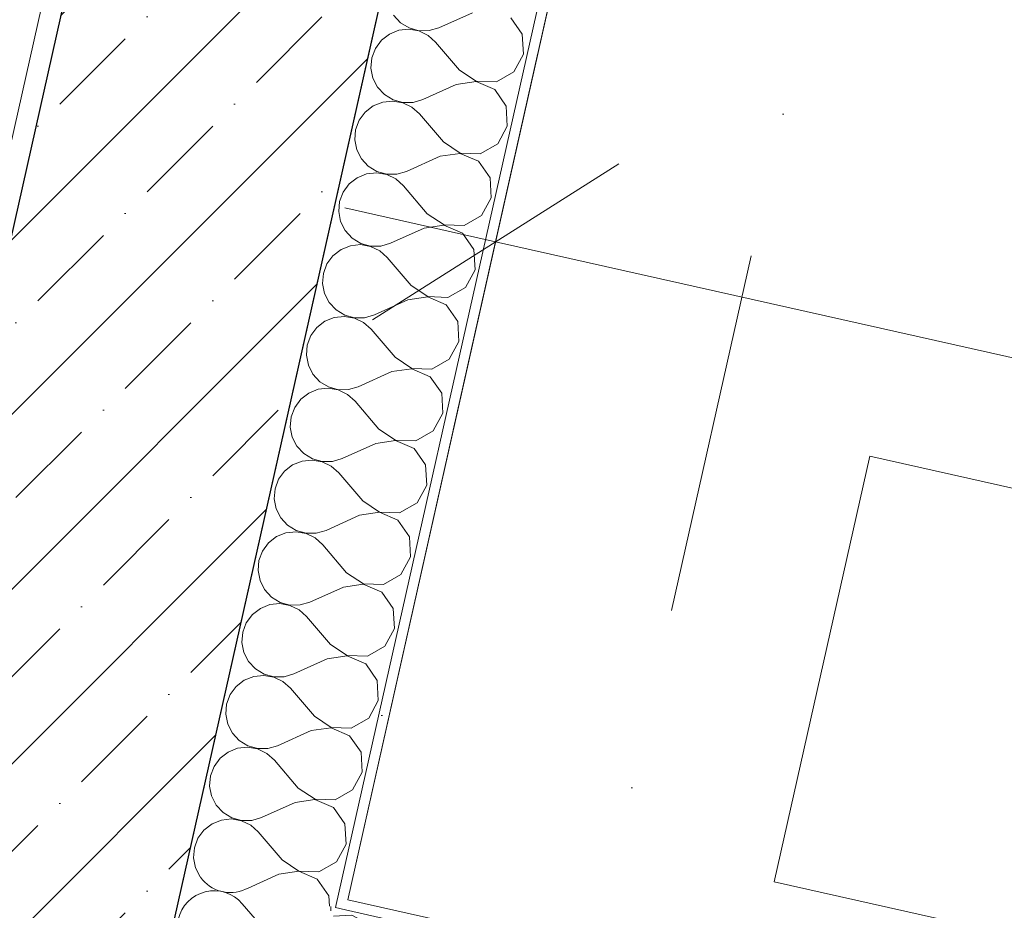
# Model space of a CAD drawing. Header units: millimetres. Extents: x -7218036 to -6920397, y 6117771 to 6333681.
# Tile 83 of 89: x -7171505 to -7170550, y 6133877 to 6134741. Entities that reach past the tile are written whole.
import ezdxf
from ezdxf.enums import TextEntityAlignment as Align

# ---------------------------------------------------------------- set-up
doc = ezdxf.new("R2010")
doc.units = ezdxf.units.MM
doc.header["$MEASUREMENT"] = 0
doc.linetypes.add('Штрихпунктирная', pattern=[670.277762, 352.777767, -176.388884, 0, -141.111112])
for name, color, linetype in [('S - МОП.АР', 7, 'Continuous'), ('АР-Стены_внутренние_пилоны.АР', 7, 'Continuous'), ('АР-Стены_Перегородки_100_.АР', 7, 'Continuous'), ('АР-Чертеж-Оси_Осевые размеры.АР', 7, 'Continuous'), ('АР-Чертеж-Размеры.АР', 7, 'Continuous')]:
    doc.layers.add(name, color=color, linetype=linetype)
for name, color, linetype, lineweight in [('АР-Отметки высот_новые.АР_Ном._пера__120', 7, 'Continuous', 0), ('АР-Стены_внутренние_пилоны.АР_Ном._пера__1', 7, 'Continuous', 30), ('АР-Стены_Перегородки_100_.АР_Ном._пера__1', 7, 'Continuous', 15), ('АР-Чертеж-Оси_Осевые размеры.АР_Ном._пера__120', 7, 'Continuous', 0), ('АР-Чертеж-Размеры.АР_Ном._пера__1', 7, 'Continuous', 0)]:
    doc.layers.add(name, color=color, linetype=linetype, lineweight=lineweight)
doc.styles.add('РЎР“Р•РќР•Р\xa0Р\x98Р\xa0_РЎРўР\x98Р›Р¬_1', font='GOST_Common.ttf')
doc.styles.add('РЎР“Р•РќР•Р\xa0Р\x98Р\xa0_РЎРўР\x98Р›Р¬_3', font='GOTHIC.TTF')
doc.dimstyles.new('СГЕНЕРИР_СТИЛЬ__6', dxfattribs={"dimtxt": 150, "dimasz": 190, "dimexe": 0.18, "dimexo": 2000, "dimgap": 0, "dimtad": 1, "dimdec": 0, "dimzin": 0, "dimdsep": 46, "dimtxsty": 'РЎР“Р•РќР•Р\xa0Р\x98Р\xa0_РЎРўР\x98Р›Р¬_1', "dimblk": 'ARROWHEAD_6', "dimblk1": 'ARROWHEAD_6', "dimblk2": 'ARROWHEAD_6', "dimcen": 0.09, "dimclrd": 7, "dimclre": 7, "dimclrt": 7, "dimazin": 0, "dimtfac": 1, "dimtdec": 4, "dimtmove": 0, "dimatfit": 3, "dimfxl": 1, "dimtolj": 1, "dimtzin": 0, "dimarcsym": 0})
pattern_1 = [(45, (-6566190.34, 6563027.8), (-111.369318, 111.369318), [0, -105, 0, -157.5]), (110, (-6565840.34, 6563027.8), (148.001588, 53.868173), [0, -77, 0, -133])]

# ---------------------------------------------------------------- blocks, each defined once
blk = doc.blocks.new('*X139', base_point=(-6566190.34, 6562677.79))
at = {"layer": 'АР-Стены_Перегородки_100_.АР_Ном._пера__1', "color": 7, "linetype": 'Continuous', "lineweight": 0}
for p, q in [((-7171283.63, 6133898.28), (-7171286.37, 6133897.04)), ((-7171266.32, 6133855.94), (-7171289.5, 6133883.11)), ((-7171269.45, 6133842), (-7171302.03, 6133827.35)), ((-7171304.34, 6133812.46), (-7171305.16, 6133813.41))]:
    blk.add_line(p, q, dxfattribs=at)
for centre, start, end in [((-7171301.02, 6133929.62), 215.87929, 294.21162), ((-7171316.67, 6133859.93), 40.47183, 167.34172), ((-7171239.15, 6133879.12), 355.42816, 1.85533), ((-7171316.67, 6133859.93), 167.34172, 294.21162), ((-7171239.15, 6133879.12), 220.47183, 249.25528), ((-7171254.81, 6133809.43), 86.79129, 114.21162), ((-7171332.32, 6133790.23), 40.47183, 167.34172), ((-7171332.32, 6133790.23), 167.34172, 206.22828)]:
    blk.add_arc(centre, 35.71, start, end, dxfattribs=at)
blk = doc.blocks.new('*X140', base_point=(-6566190.34, 6562677.79))
at = {"layer": 'АР-Стены_Перегородки_100_.АР_Ном._пера__1', "color": 7, "linetype": 'Continuous', "lineweight": 0}
for p, q in [((-7171142.47, 6134745.48), (-7171135.77, 6134738.26)), ((-7171065.97, 6134748), (-7171098.54, 6134733.35)), ((-7171135.77, 6134738.26), (-7171127.35, 6134733.14)), ((-7171017.57, 6134727.09), (-7171028.74, 6134743.1)), ((-7171146.57, 6134727.24), (-7171154.37, 6134721.21)), ((-7171137.43, 6134730.9), (-7171146.57, 6134727.24)), ((-7171127.63, 6134731.93), (-7171137.43, 6134730.9)), ((-7171117.92, 6134730.24), (-7171127.63, 6134731.93)), ((-7171127.35, 6134733.14), (-7171117.85, 6134730.52)), ((-7171109.04, 6134725.96), (-7171117.92, 6134730.24)), ((-7171117.85, 6134730.52), (-7171108, 6134730.59)), ((-7171101.67, 6134719.42), (-7171109.04, 6134725.96)), ((-7171108, 6134730.59), (-7171098.54, 6134733.35)), ((-7171016.48, 6134707.6), (-7171017.57, 6134727.09)), ((-7171154.37, 6134721.21), (-7171160.22, 6134713.29)), ((-7171078.49, 6134692.25), (-7171101.67, 6134719.42)), ((-7171160.22, 6134713.29), (-7171163.69, 6134704.06)), ((-7171025.8, 6134690.45), (-7171016.48, 6134707.6)), ((-7171163.69, 6134704.06), (-7171164.5, 6134694.24)), ((-7171164.5, 6134694.24), (-7171162.6, 6134684.57)), ((-7171078.49, 6134692.25), (-7171062.25, 6134681.43)), ((-7171042.74, 6134680.76), (-7171025.8, 6134690.45)), ((-7171162.6, 6134684.57), (-7171158.13, 6134675.79)), ((-7171081.62, 6134678.31), (-7171114.19, 6134663.66)), ((-7171062.31, 6134681.14), (-7171081.62, 6134678.31)), ((-7171044.39, 6134673.4), (-7171062.31, 6134681.14)), ((-7171062.25, 6134681.43), (-7171042.74, 6134680.76)), ((-7171158.13, 6134675.79), (-7171151.43, 6134668.57)), ((-7171151.43, 6134668.57), (-7171143.01, 6134663.45)), ((-7171033.22, 6134657.4), (-7171044.39, 6134673.4)), ((-7171153.08, 6134661.21), (-7171162.22, 6134657.54)), ((-7171143.28, 6134662.24), (-7171153.08, 6134661.21)), ((-7171133.57, 6134660.54), (-7171143.28, 6134662.24)), ((-7171143.01, 6134663.45), (-7171133.51, 6134660.83)), ((-7171124.69, 6134656.27), (-7171133.57, 6134660.54)), ((-7171133.51, 6134660.83), (-7171123.65, 6134660.9)), ((-7171123.65, 6134660.9), (-7171114.19, 6134663.66)), ((-7171170.02, 6134651.52), (-7171175.88, 6134643.59)), ((-7171162.22, 6134657.54), (-7171170.02, 6134651.52)), ((-7171117.33, 6134649.72), (-7171124.69, 6134656.27)), ((-7171094.14, 6134622.55), (-7171117.33, 6134649.72)), ((-7171032.13, 6134637.91), (-7171033.22, 6134657.4)), ((-7171175.88, 6134643.59), (-7171179.34, 6134634.37)), ((-7171179.34, 6134634.37), (-7171180.15, 6134624.55)), ((-7171041.45, 6134620.76), (-7171032.13, 6134637.91)), ((-7171180.15, 6134624.55), (-7171178.25, 6134614.88)), ((-7171094.14, 6134622.55), (-7171077.9, 6134611.73)), ((-7171058.39, 6134611.07), (-7171041.45, 6134620.76)), ((-7171178.25, 6134614.88), (-7171173.78, 6134606.1)), ((-7171077.96, 6134611.45), (-7171097.27, 6134608.62)), ((-7171060.04, 6134603.71), (-7171077.96, 6134611.45)), ((-7171077.9, 6134611.73), (-7171058.39, 6134611.07)), ((-7171173.78, 6134606.1), (-7171167.08, 6134598.87)), ((-7171097.27, 6134608.62), (-7171129.85, 6134593.97)), ((-7171048.87, 6134587.71), (-7171060.04, 6134603.71)), ((-7171158.93, 6134592.54), (-7171168.73, 6134591.52)), ((-7171167.08, 6134598.87), (-7171158.66, 6134593.76)), ((-7171149.22, 6134590.85), (-7171158.93, 6134592.54)), ((-7171158.66, 6134593.76), (-7171149.16, 6134591.13)), ((-7171139.31, 6134591.21), (-7171129.85, 6134593.97)), ((-7171177.88, 6134587.85), (-7171185.67, 6134581.83)), ((-7171168.73, 6134591.52), (-7171177.88, 6134587.85)), ((-7171140.35, 6134586.57), (-7171149.22, 6134590.85)), ((-7171149.16, 6134591.13), (-7171139.31, 6134591.21)), ((-7171132.98, 6134580.03), (-7171140.35, 6134586.57)), ((-7171047.78, 6134568.22), (-7171048.87, 6134587.71)), ((-7171191.53, 6134573.9), (-7171194.99, 6134564.68)), ((-7171185.67, 6134581.83), (-7171191.53, 6134573.9)), ((-7171109.8, 6134552.86), (-7171132.98, 6134580.03)), ((-7171194.99, 6134564.68), (-7171195.81, 6134554.86)), ((-7171057.1, 6134551.07), (-7171047.78, 6134568.22)), ((-7171195.81, 6134554.86), (-7171193.9, 6134545.19)), ((-7171193.9, 6134545.19), (-7171189.43, 6134536.41)), ((-7171109.8, 6134552.86), (-7171093.55, 6134542.04)), ((-7171074.04, 6134541.38), (-7171057.1, 6134551.07)), ((-7171189.43, 6134536.41), (-7171182.73, 6134529.18)), ((-7171112.93, 6134538.92), (-7171145.5, 6134524.28)), ((-7171093.62, 6134541.76), (-7171112.93, 6134538.92)), ((-7171075.7, 6134534.02), (-7171093.62, 6134541.76)), ((-7171093.55, 6134542.04), (-7171074.04, 6134541.38)), ((-7171182.73, 6134529.18), (-7171174.31, 6134524.06)), ((-7171064.52, 6134518.01), (-7171075.7, 6134534.02)), ((-7171193.53, 6134518.16), (-7171201.33, 6134512.13)), ((-7171184.38, 6134521.82), (-7171193.53, 6134518.16)), ((-7171174.58, 6134522.85), (-7171184.38, 6134521.82)), ((-7171164.88, 6134521.16), (-7171174.58, 6134522.85)), ((-7171174.31, 6134524.06), (-7171164.81, 6134521.44)), ((-7171156, 6134516.88), (-7171164.88, 6134521.16)), ((-7171164.81, 6134521.44), (-7171154.96, 6134521.51)), ((-7171148.63, 6134510.34), (-7171156, 6134516.88)), ((-7171154.96, 6134521.51), (-7171145.5, 6134524.28)), ((-7171063.43, 6134498.52), (-7171064.52, 6134518.01)), ((-7171201.33, 6134512.13), (-7171207.18, 6134504.21)), ((-7171125.45, 6134483.17), (-7171148.63, 6134510.34)), ((-7171207.18, 6134504.21), (-7171210.65, 6134494.98)), ((-7171072.75, 6134481.37), (-7171063.43, 6134498.52)), ((-7171210.65, 6134494.98), (-7171211.46, 6134485.16)), ((-7171211.46, 6134485.16), (-7171209.56, 6134475.5)), ((-7171125.45, 6134483.17), (-7171109.2, 6134472.35)), ((-7171089.7, 6134471.68), (-7171072.75, 6134481.37)), ((-7171209.56, 6134475.5), (-7171205.08, 6134466.71)), ((-7171128.58, 6134469.23), (-7171161.15, 6134454.58)), ((-7171109.27, 6134472.07), (-7171128.58, 6134469.23)), ((-7171091.35, 6134464.33), (-7171109.27, 6134472.07)), ((-7171109.2, 6134472.35), (-7171089.7, 6134471.68)), ((-7171205.08, 6134466.71), (-7171198.38, 6134459.49)), ((-7171198.38, 6134459.49), (-7171189.96, 6134454.37)), ((-7171080.18, 6134448.32), (-7171091.35, 6134464.33)), ((-7171200.04, 6134452.13), (-7171209.18, 6134448.47)), ((-7171190.24, 6134453.16), (-7171200.04, 6134452.13)), ((-7171180.53, 6134451.47), (-7171190.24, 6134453.16)), ((-7171189.96, 6134454.37), (-7171180.46, 6134451.75)), ((-7171171.65, 6134447.19), (-7171180.53, 6134451.47)), ((-7171180.46, 6134451.75), (-7171170.61, 6134451.82)), ((-7171170.61, 6134451.82), (-7171161.15, 6134454.58)), ((-7171216.98, 6134442.44), (-7171222.83, 6134434.52)), ((-7171209.18, 6134448.47), (-7171216.98, 6134442.44)), ((-7171164.28, 6134440.65), (-7171171.65, 6134447.19)), ((-7171141.1, 6134413.48), (-7171164.28, 6134440.65)), ((-7171079.09, 6134428.83), (-7171080.18, 6134448.32)), ((-7171222.83, 6134434.52), (-7171226.3, 6134425.29)), ((-7171226.3, 6134425.29), (-7171227.11, 6134415.47)), ((-7171088.41, 6134411.68), (-7171079.09, 6134428.83)), ((-7171227.11, 6134415.47), (-7171225.21, 6134405.8)), ((-7171141.1, 6134413.48), (-7171124.86, 6134402.66)), ((-7171105.35, 6134401.99), (-7171088.41, 6134411.68)), ((-7171225.21, 6134405.8), (-7171220.74, 6134397.02)), ((-7171124.92, 6134402.37), (-7171144.23, 6134399.54)), ((-7171107, 6134394.63), (-7171124.92, 6134402.37)), ((-7171124.86, 6134402.66), (-7171105.35, 6134401.99)), ((-7171220.74, 6134397.02), (-7171214.04, 6134389.8)), ((-7171144.23, 6134399.54), (-7171176.81, 6134384.89)), ((-7171095.83, 6134378.63), (-7171107, 6134394.63)), ((-7171215.69, 6134382.44), (-7171224.83, 6134378.77)), ((-7171205.89, 6134383.47), (-7171215.69, 6134382.44)), ((-7171214.04, 6134389.8), (-7171205.62, 6134384.68)), ((-7171196.18, 6134381.78), (-7171205.89, 6134383.47)), ((-7171205.62, 6134384.68), (-7171196.12, 6134382.06)), ((-7171196.12, 6134382.06), (-7171186.26, 6134382.13)), ((-7171186.26, 6134382.13), (-7171176.81, 6134384.89)), ((-7171232.63, 6134372.75), (-7171238.49, 6134364.82)), ((-7171224.83, 6134378.77), (-7171232.63, 6134372.75)), ((-7171187.3, 6134377.5), (-7171196.18, 6134381.78)), ((-7171179.94, 6134370.95), (-7171187.3, 6134377.5)), ((-7171094.74, 6134359.14), (-7171095.83, 6134378.63)), ((-7171238.49, 6134364.82), (-7171241.95, 6134355.6)), ((-7171156.75, 6134343.78), (-7171179.94, 6134370.95)), ((-7171241.95, 6134355.6), (-7171242.76, 6134345.78)), ((-7171104.06, 6134341.99), (-7171094.74, 6134359.14)), ((-7171242.76, 6134345.78), (-7171240.86, 6134336.11)), ((-7171156.75, 6134343.78), (-7171140.51, 6134332.96)), ((-7171240.86, 6134336.11), (-7171236.39, 6134327.33)), ((-7171121, 6134332.3), (-7171104.06, 6134341.99)), ((-7171236.39, 6134327.33), (-7171229.69, 6134320.11)), ((-7171159.88, 6134329.85), (-7171192.46, 6134315.2)), ((-7171140.57, 6134332.68), (-7171159.88, 6134329.85)), ((-7171122.65, 6134324.94), (-7171140.57, 6134332.68)), ((-7171140.51, 6134332.96), (-7171121, 6134332.3)), ((-7171111.48, 6134308.94), (-7171122.65, 6134324.94)), ((-7171229.69, 6134320.11), (-7171221.27, 6134314.99)), ((-7171221.27, 6134314.99), (-7171211.77, 6134312.36)), ((-7171201.92, 6134312.44), (-7171192.46, 6134315.2)), ((-7171240.49, 6134309.08), (-7171248.28, 6134303.06)), ((-7171231.34, 6134312.75), (-7171240.49, 6134309.08)), ((-7171221.54, 6134313.77), (-7171231.34, 6134312.75)), ((-7171211.83, 6134312.08), (-7171221.54, 6134313.77)), ((-7171202.96, 6134307.8), (-7171211.83, 6134312.08)), ((-7171211.77, 6134312.36), (-7171201.92, 6134312.44)), ((-7171195.59, 6134301.26), (-7171202.96, 6134307.8)), ((-7171110.39, 6134289.45), (-7171111.48, 6134308.94)), ((-7171248.28, 6134303.06), (-7171254.14, 6134295.13)), ((-7171172.41, 6134274.09), (-7171195.59, 6134301.26)), ((-7171254.14, 6134295.13), (-7171257.6, 6134285.91)), ((-7171119.71, 6134272.3), (-7171110.39, 6134289.45)), ((-7171257.6, 6134285.91), (-7171258.42, 6134276.09)), ((-7171258.42, 6134276.09), (-7171256.51, 6134266.42)), ((-7171172.41, 6134274.09), (-7171156.16, 6134263.27)), ((-7171136.65, 6134262.61), (-7171119.71, 6134272.3)), ((-7171256.51, 6134266.42), (-7171252.04, 6134257.64)), ((-7171252.04, 6134257.64), (-7171245.34, 6134250.41)), ((-7171175.54, 6134260.15), (-7171208.11, 6134245.51)), ((-7171156.23, 6134262.99), (-7171175.54, 6134260.15)), ((-7171138.31, 6134255.25), (-7171156.23, 6134262.99)), ((-7171156.16, 6134263.27), (-7171136.65, 6134262.61)), ((-7171245.34, 6134250.41), (-7171236.92, 6134245.29)), ((-7171127.13, 6134239.24), (-7171138.31, 6134255.25)), ((-7171256.14, 6134239.39), (-7171263.94, 6134233.36)), ((-7171246.99, 6134243.05), (-7171256.14, 6134239.39)), ((-7171237.19, 6134244.08), (-7171246.99, 6134243.05)), ((-7171227.49, 6134242.39), (-7171237.19, 6134244.08)), ((-7171236.92, 6134245.29), (-7171227.42, 6134242.67)), ((-7171218.61, 6134238.11), (-7171227.49, 6134242.39)), ((-7171227.42, 6134242.67), (-7171217.57, 6134242.74)), ((-7171217.57, 6134242.74), (-7171208.11, 6134245.51)), ((-7171126.04, 6134219.75), (-7171127.13, 6134239.24)), ((-7171263.94, 6134233.36), (-7171269.79, 6134225.44)), ((-7171211.24, 6134231.57), (-7171218.61, 6134238.11)), ((-7171188.06, 6134204.4), (-7171211.24, 6134231.57)), ((-7171269.79, 6134225.44), (-7171273.26, 6134216.21)), ((-7171135.36, 6134202.6), (-7171126.04, 6134219.75)), ((-7171273.26, 6134216.21), (-7171274.07, 6134206.39)), ((-7171274.07, 6134206.39), (-7171272.17, 6134196.73)), ((-7171188.06, 6134204.4), (-7171171.81, 6134193.58)), ((-7171152.31, 6134192.91), (-7171135.36, 6134202.6)), ((-7171272.17, 6134196.73), (-7171267.69, 6134187.94)), ((-7171171.88, 6134193.3), (-7171191.19, 6134190.46)), ((-7171153.96, 6134185.56), (-7171171.88, 6134193.3)), ((-7171171.81, 6134193.58), (-7171152.31, 6134192.91)), ((-7171267.69, 6134187.94), (-7171260.99, 6134180.72)), ((-7171191.19, 6134190.46), (-7171223.76, 6134175.81)), ((-7171142.79, 6134169.55), (-7171153.96, 6134185.56)), ((-7171262.65, 6134173.36), (-7171271.79, 6134169.7)), ((-7171252.85, 6134174.39), (-7171262.65, 6134173.36)), ((-7171260.99, 6134180.72), (-7171252.57, 6134175.6)), ((-7171243.14, 6134172.7), (-7171252.85, 6134174.39)), ((-7171252.57, 6134175.6), (-7171243.07, 6134172.98)), ((-7171234.26, 6134168.42), (-7171243.14, 6134172.7)), ((-7171243.07, 6134172.98), (-7171233.22, 6134173.05)), ((-7171233.22, 6134173.05), (-7171223.76, 6134175.81)), ((-7171279.59, 6134163.67), (-7171285.44, 6134155.75)), ((-7171271.79, 6134169.7), (-7171279.59, 6134163.67)), ((-7171226.89, 6134161.88), (-7171234.26, 6134168.42)), ((-7171141.7, 6134150.06), (-7171142.79, 6134169.55)), ((-7171285.44, 6134155.75), (-7171288.91, 6134146.52)), ((-7171203.71, 6134134.71), (-7171226.89, 6134161.88)), ((-7171288.91, 6134146.52), (-7171289.72, 6134136.7)), ((-7171151.02, 6134132.91), (-7171141.7, 6134150.06)), ((-7171289.72, 6134136.7), (-7171287.82, 6134127.03)), ((-7171203.71, 6134134.71), (-7171187.47, 6134123.89)), ((-7171287.82, 6134127.03), (-7171283.35, 6134118.25)), ((-7171187.47, 6134123.89), (-7171167.96, 6134123.22)), ((-7171167.96, 6134123.22), (-7171151.02, 6134132.91)), ((-7171283.35, 6134118.25), (-7171276.65, 6134111.03)), ((-7171206.84, 6134120.77), (-7171239.42, 6134106.12)), ((-7171187.53, 6134123.6), (-7171206.84, 6134120.77)), ((-7171169.61, 6134115.86), (-7171187.53, 6134123.6)), ((-7171158.44, 6134099.86), (-7171169.61, 6134115.86)), ((-7171268.5, 6134104.7), (-7171278.3, 6134103.67)), ((-7171276.65, 6134111.03), (-7171268.23, 6134105.91)), ((-7171258.79, 6134103.01), (-7171268.5, 6134104.7)), ((-7171268.23, 6134105.91), (-7171258.73, 6134103.29)), ((-7171248.87, 6134103.36), (-7171239.42, 6134106.12)), ((-7171287.45, 6134100), (-7171295.24, 6134093.98)), ((-7171278.3, 6134103.67), (-7171287.45, 6134100)), ((-7171249.91, 6134098.73), (-7171258.79, 6134103.01)), ((-7171258.73, 6134103.29), (-7171248.87, 6134103.36)), ((-7171242.55, 6134092.18), (-7171249.91, 6134098.73)), ((-7171157.35, 6134080.37), (-7171158.44, 6134099.86)), ((-7171301.1, 6134086.05), (-7171304.56, 6134076.83)), ((-7171295.24, 6134093.98), (-7171301.1, 6134086.05)), ((-7171219.36, 6134065.02), (-7171242.55, 6134092.18)), ((-7171304.56, 6134076.83), (-7171305.37, 6134067.01)), ((-7171166.67, 6134063.22), (-7171157.35, 6134080.37)), ((-7171305.37, 6134067.01), (-7171303.47, 6134057.34)), ((-7171303.47, 6134057.34), (-7171299, 6134048.56)), ((-7171219.36, 6134065.02), (-7171203.12, 6134054.19)), ((-7171183.61, 6134053.53), (-7171166.67, 6134063.22)), ((-7171299, 6134048.56), (-7171292.3, 6134041.34)), ((-7171222.5, 6134051.08), (-7171255.07, 6134036.43)), ((-7171203.18, 6134053.91), (-7171222.5, 6134051.08)), ((-7171185.26, 6134046.17), (-7171203.18, 6134053.91)), ((-7171203.12, 6134054.19), (-7171183.61, 6134053.53)), ((-7171292.3, 6134041.34), (-7171283.88, 6134036.22)), ((-7171174.09, 6134030.17), (-7171185.26, 6134046.17)), ((-7171303.1, 6134030.31), (-7171310.89, 6134024.29)), ((-7171293.95, 6134033.98), (-7171303.1, 6134030.31)), ((-7171284.15, 6134035), (-7171293.95, 6134033.98)), ((-7171274.44, 6134033.31), (-7171284.15, 6134035)), ((-7171283.88, 6134036.22), (-7171274.38, 6134033.59)), ((-7171265.57, 6134029.03), (-7171274.44, 6134033.31)), ((-7171274.38, 6134033.59), (-7171264.53, 6134033.67)), ((-7171258.2, 6134022.49), (-7171265.57, 6134029.03)), ((-7171264.53, 6134033.67), (-7171255.07, 6134036.43)), ((-7171173, 6134010.68), (-7171174.09, 6134030.17)), ((-7171310.89, 6134024.29), (-7171316.75, 6134016.36)), ((-7171235.02, 6133995.32), (-7171258.2, 6134022.49)), ((-7171316.75, 6134016.36), (-7171320.21, 6134007.14)), ((-7171182.32, 6133993.53), (-7171173, 6134010.68)), ((-7171320.21, 6134007.14), (-7171321.03, 6133997.32)), ((-7171321.03, 6133997.32), (-7171319.12, 6133987.65)), ((-7171235.02, 6133995.32), (-7171218.77, 6133984.5)), ((-7171199.26, 6133983.84), (-7171182.32, 6133993.53)), ((-7171319.12, 6133987.65), (-7171314.65, 6133978.87)), ((-7171238.15, 6133981.38), (-7171270.72, 6133966.74)), ((-7171218.84, 6133984.22), (-7171238.15, 6133981.38)), ((-7171200.92, 6133976.48), (-7171218.84, 6133984.22)), ((-7171218.77, 6133984.5), (-7171199.26, 6133983.84)), ((-7171314.65, 6133978.87), (-7171307.95, 6133971.64)), ((-7171307.95, 6133971.64), (-7171299.53, 6133966.52)), ((-7171189.74, 6133960.47), (-7171200.92, 6133976.48)), ((-7171309.6, 6133964.29), (-7171318.75, 6133960.62)), ((-7171299.8, 6133965.31), (-7171309.6, 6133964.29)), ((-7171290.1, 6133963.62), (-7171299.8, 6133965.31)), ((-7171299.53, 6133966.52), (-7171290.03, 6133963.9)), ((-7171281.22, 6133959.34), (-7171290.1, 6133963.62)), ((-7171290.03, 6133963.9), (-7171280.18, 6133963.97)), ((-7171280.18, 6133963.97), (-7171270.72, 6133966.74)), ((-7171326.55, 6133954.59), (-7171332.4, 6133946.67)), ((-7171318.75, 6133960.62), (-7171326.55, 6133954.59)), ((-7171273.85, 6133952.8), (-7171281.22, 6133959.34)), ((-7171250.67, 6133925.63), (-7171273.85, 6133952.8)), ((-7171188.65, 6133940.99), (-7171189.74, 6133960.47)), ((-7171332.4, 6133946.67), (-7171335.87, 6133937.44)), ((-7171335.87, 6133937.44), (-7171336.68, 6133927.62)), ((-7171197.97, 6133923.83), (-7171188.65, 6133940.99)), ((-7171336.68, 6133927.62), (-7171334.78, 6133917.96)), ((-7171250.67, 6133925.63), (-7171234.43, 6133914.81)), ((-7171214.92, 6133914.14), (-7171197.97, 6133923.83)), ((-7171334.78, 6133917.96), (-7171330.3, 6133909.17)), ((-7171234.49, 6133914.53), (-7171253.8, 6133911.69)), ((-7171216.57, 6133906.79), (-7171234.49, 6133914.53)), ((-7171234.43, 6133914.81), (-7171214.92, 6133914.14)), ((-7171330.3, 6133909.17), (-7171329.82, 6133908.66)), ((-7171253.8, 6133911.69), (-7171283.63, 6133898.28)), ((-7171205.4, 6133890.78), (-7171216.57, 6133906.79)), ((-7171204.83, 6133880.58), (-7171205.4, 6133890.78))]:
    blk.add_line(p, q, dxfattribs=at)
blk = doc.blocks.new('Стена_47_5', base_point=(-7171282.5, 6133826.28))
at = {"layer": 'АР-Стены_Перегородки_100_.АР', "linetype": 'Continuous', "lineweight": 0, "true_color": 0x000000}
h = blk.add_hatch(dxfattribs=at)
h.set_pattern_fill('ШТУКАТУРКА__ГИПС_01_0005', color=18, style=0, pattern_type=2)
h.set_pattern_definition(pattern_1)
h.paths.add_polyline_path([(-7170686.05, 6136162.52), (-7171196.67, 6133889), (-7171186.91, 6133886.81), (-7170676.29, 6136160.33)])
h = blk.add_hatch(dxfattribs=at)
h.set_pattern_fill('ШТУКАТУРКА__ГИПС_01_0005', color=18, style=0, pattern_type=2)
h.set_pattern_definition(pattern_1)
h.paths.add_polyline_path([(-7171198.86, 6133879.24), (-7171186.91, 6133886.81), (-7171196.67, 6133889)])
h = blk.add_hatch(dxfattribs=at)
h.set_pattern_fill('ШТУКАТУРКА__ГИПС_01_0005', color=18, style=0, pattern_type=2)
h.set_pattern_definition(pattern_1)
h.paths.add_polyline_path([(-7171186.91, 6133886.81), (-7171198.86, 6133879.24), (-7171189.1, 6133877.05)])
at = {"layer": 'АР-Стены_Перегородки_100_.АР_Ном._пера__1', "color": 7, "linetype": 'Continuous', "lineweight": 0}
for q in [(-7170683.86, 6136172.28), (-7171189.1, 6133877.05)]:
    blk.add_line((-7171198.86, 6133879.24), q, dxfattribs=at)
at = {"layer": 'АР-Стены_Перегородки_100_.АР_Ном._пера__1', "color": 7, "linetype": 'Continuous', "lineweight": 0, "flags": 128}
for points in [[(-7170797.34, 6136351.5), (-7171378.09, 6133765.76)], [(-7171186.91, 6133886.81), (-7170676.29, 6136160.33)]]:
    blk.add_lwpolyline(points, dxfattribs=at)
at = {"layer": 'АР-Стены_Перегородки_100_.АР', "color": 7, "lineweight": 0}
for name in ['*X140', '*X139']:
    blk.add_blockref(name, (-6566190.34, 6562677.79), dxfattribs=at)
blk = doc.blocks.new('Стена_96_5', base_point=(-7171283.64, 6134870.77))
at = {"layer": 'АР-Стены_внутренние_пилоны.АР', "linetype": 'Continuous', "lineweight": 0, "true_color": 0x000000}
h = blk.add_hatch(dxfattribs=at)
h.set_pattern_fill('ШТУКАТУРКА__ГИПС_01_0005', color=18, style=0, pattern_type=2)
h.set_pattern_definition(pattern_1)
h.paths.add_polyline_path([(-7171449.51, 6134908.03), (-7171690.31, 6133835.88), (-7171670.79, 6133831.5), (-7171430, 6134903.65)])
h = blk.add_hatch(dxfattribs=at)
h.set_pattern_fill('ЖЕЛЕЗОБЕТОН__PROJECT__0005', color=18, style=0, pattern_type=2)
h.set_pattern_definition([(45, (-6566190.34, 6562677.8), (-84.852814, 84.852814), []), (45, (-6566232.77, 6562720.22), (-84.852814, 84.852814), [90, -30, 0, -30])])
h.paths.add_polyline_path([(-7171430, 6134903.65), (-7171670.79, 6133831.5), (-7171378.09, 6133765.76), (-7171137.29, 6134837.9)])
at = {"layer": 'АР-Стены_внутренние_пилоны.АР_Ном._пера__1', "color": 7, "linetype": 'Continuous', "lineweight": 30}
blk.add_line((-7171430, 6134903.65), (-7171670.79, 6133831.5), dxfattribs=at)
at = {"layer": 'АР-Стены_внутренние_пилоны.АР_Ном._пера__1', "color": 7, "linetype": 'Continuous', "lineweight": 0, "flags": 128}
for points in [[(-7171449.51, 6134908.03), (-7171690.31, 6133835.88)], [(-7171449.51, 6134908.03), (-7171430, 6134903.65)], [(-7171690.31, 6133835.88), (-7171670.79, 6133831.5)]]:
    blk.add_lwpolyline(points, dxfattribs=at)
at = {"layer": 'АР-Стены_внутренние_пилоны.АР_Ном._пера__1', "color": 7, "linetype": 'Continuous', "lineweight": 30, "flags": 128}
for points in [[(-7171430, 6134903.65), (-7171137.29, 6134837.9)], [(-7171378.09, 6133765.76), (-7171137.29, 6134837.9)]]:
    blk.add_lwpolyline(points, dxfattribs=at)
blk = doc.blocks.new('*X323', base_point=(-6566190.34, 6562677.79))
at = {"layer": 'АР-Стены_Перегородки_100_.АР_Ном._пера__1', "color": 7, "linetype": 'Continuous', "lineweight": 0}
for p, q in [((-7171183.16, 6133872.06), (-7171200.7, 6133871.08)), ((-7171166.01, 6133862.74), (-7171183.16, 6133872.06)), ((-7171156.32, 6133845.79), (-7171166.01, 6133862.74)), ((-7171113.47, 6133856.4), (-7171132.96, 6133855.31)), ((-7171096.32, 6133847.09), (-7171113.47, 6133856.4)), ((-7171132.96, 6133855.31), (-7171148.96, 6133844.14)), ((-7171086.63, 6133830.14), (-7171096.32, 6133847.09)), ((-7171156.99, 6133826.29), (-7171156.32, 6133845.79)), ((-7171148.96, 6133844.14), (-7171156.71, 6133826.22)), ((-7171063.27, 6133839.66), (-7171079.27, 6133828.49)), ((-7171043.78, 6133840.75), (-7171063.27, 6133839.66)), ((-7171026.63, 6133831.43), (-7171043.78, 6133840.75)), ((-7171087.29, 6133810.63), (-7171086.63, 6133830.14)), ((-7171079.27, 6133828.49), (-7171087.01, 6133810.57)), ((-7171016.94, 6133814.49), (-7171026.63, 6133831.43)), ((-7171167.81, 6133810.04), (-7171156.99, 6133826.29)), ((-7171156.71, 6133826.22), (-7171153.87, 6133806.91)), ((-7170993.57, 6133824.01), (-7171009.58, 6133812.84)), ((-7170974.09, 6133825.1), (-7170993.57, 6133824.01)), ((-7170956.94, 6133815.78), (-7170974.09, 6133825.1)), ((-7171167.81, 6133810.04), (-7171194.98, 6133786.86)), ((-7171098.12, 6133794.39), (-7171087.29, 6133810.63)), ((-7171087.01, 6133810.57), (-7171084.18, 6133791.26)), ((-7171017.6, 6133794.98), (-7171016.94, 6133814.49)), ((-7171009.58, 6133812.84), (-7171017.32, 6133794.92)), ((-7170947.24, 6133798.84), (-7170956.94, 6133815.78)), ((-7170904.39, 6133809.45), (-7170923.88, 6133808.36)), ((-7170887.24, 6133800.13), (-7170904.39, 6133809.45)), ((-7171215.58, 6133804.81), (-7171208.92, 6133789.99)), ((-7171153.87, 6133806.91), (-7171139.22, 6133774.34)), ((-7170923.88, 6133808.36), (-7170939.89, 6133797.18)), ((-7170877.55, 6133783.18), (-7170887.24, 6133800.13)), ((-7171206.15, 6133780.53), (-7171208.92, 6133789.99)), ((-7171098.12, 6133794.39), (-7171125.28, 6133771.21)), ((-7171084.18, 6133791.26), (-7171069.53, 6133758.69)), ((-7171028.42, 6133778.74), (-7171017.6, 6133794.98)), ((-7171017.32, 6133794.92), (-7171014.49, 6133775.61)), ((-7170947.91, 6133779.33), (-7170947.24, 6133798.84)), ((-7170939.89, 6133797.18), (-7170947.63, 6133779.27)), ((-7170854.19, 6133792.7), (-7170870.19, 6133781.53)), ((-7170834.7, 6133793.79), (-7170854.19, 6133792.7)), ((-7170817.55, 6133784.48), (-7170834.7, 6133793.79)), ((-7171206.08, 6133770.68), (-7171206.15, 6133780.53)), ((-7171194.98, 6133786.86), (-7171201.52, 6133779.49)), ((-7170878.22, 6133763.68), (-7170877.55, 6133783.18)), ((-7170870.19, 6133781.53), (-7170877.94, 6133763.61)), ((-7170807.86, 6133767.53), (-7170817.55, 6133784.48)), ((-7171208.7, 6133761.18), (-7171206.08, 6133770.68)), ((-7171205.8, 6133770.62), (-7171207.49, 6133760.91)), ((-7171201.52, 6133779.49), (-7171205.8, 6133770.62)), ((-7171136.46, 6133764.88), (-7171139.22, 6133774.34)), ((-7171125.28, 6133771.21), (-7171131.83, 6133763.84)), ((-7171028.42, 6133778.74), (-7171055.59, 6133755.56)), ((-7171014.49, 6133775.61), (-7170999.84, 6133743.03)), ((-7170958.73, 6133763.08), (-7170947.91, 6133779.33)), ((-7170947.63, 6133779.27), (-7170944.79, 6133759.95)), ((-7170784.5, 6133777.05), (-7170800.5, 6133765.88)), ((-7170765.01, 6133778.14), (-7170784.5, 6133777.05)), ((-7170747.86, 6133768.82), (-7170765.01, 6133778.14)), ((-7171213.82, 6133752.76), (-7171208.7, 6133761.18)), ((-7171207.49, 6133760.91), (-7171206.46, 6133751.11)), ((-7171136.39, 6133755.03), (-7171136.46, 6133764.88)), ((-7171131.83, 6133763.84), (-7171136.11, 6133754.96)), ((-7170958.73, 6133763.08), (-7170985.9, 6133739.9)), ((-7170889.04, 6133747.43), (-7170878.22, 6133763.68)), ((-7170877.94, 6133763.61), (-7170875.1, 6133744.3)), ((-7170808.52, 6133748.02), (-7170807.86, 6133767.53)), ((-7170800.5, 6133765.88), (-7170808.24, 6133747.96)), ((-7170738.17, 6133751.88), (-7170747.86, 6133768.82)), ((-7170714.8, 6133761.4), (-7170730.81, 6133750.23)), ((-7170695.32, 6133762.49), (-7170714.8, 6133761.4)), ((-7170678.17, 6133753.17), (-7170695.32, 6133762.49)), ((-7171221.05, 6133746.06), (-7171213.82, 6133752.76)), ((-7171206.46, 6133751.11), (-7171202.8, 6133741.96)), ((-7171139.01, 6133745.53), (-7171136.39, 6133755.03)), ((-7171136.11, 6133754.96), (-7171137.8, 6133745.26)), ((-7171066.77, 6133749.23), (-7171069.53, 6133758.69)), ((-7171055.59, 6133755.56), (-7171062.13, 6133748.19)), ((-7170944.79, 6133759.95), (-7170930.15, 6133727.38)), ((-7170738.83, 6133732.37), (-7170738.17, 6133751.88)), ((-7170668.48, 6133736.23), (-7170678.17, 6133753.17)), ((-7171229.77, 6133741.62), (-7171221.05, 6133746.06)), ((-7171202.8, 6133741.96), (-7171196.77, 6133734.16)), ((-7171144.13, 6133737.11), (-7171139.01, 6133745.53)), ((-7171137.8, 6133745.26), (-7171136.77, 6133735.46)), ((-7171066.7, 6133739.37), (-7171066.77, 6133749.23)), ((-7171062.13, 6133748.19), (-7171066.41, 6133739.31)), ((-7170997.08, 6133733.57), (-7170999.84, 6133743.03)), ((-7170889.04, 6133747.43), (-7170916.21, 6133724.25)), ((-7170875.1, 6133744.3), (-7170860.45, 6133711.73)), ((-7170819.35, 6133731.78), (-7170808.52, 6133748.02)), ((-7170808.24, 6133747.96), (-7170805.41, 6133728.65)), ((-7170730.81, 6133750.23), (-7170738.55, 6133732.31)), ((-7170645.11, 6133745.75), (-7170661.12, 6133734.57)), ((-7170625.62, 6133746.84), (-7170645.11, 6133745.75)), ((-7170608.47, 6133737.52), (-7170625.62, 6133746.84)), ((-7171196.77, 6133734.16), (-7171188.85, 6133728.31)), ((-7171151.35, 6133730.41), (-7171144.13, 6133737.11)), ((-7171136.77, 6133735.46), (-7171133.11, 6133726.31)), ((-7171069.32, 6133729.88), (-7171066.7, 6133739.37)), ((-7171066.41, 6133739.31), (-7171068.1, 6133729.6)), ((-7170997, 6133723.72), (-7170997.08, 6133733.57)), ((-7170992.44, 6133732.53), (-7170996.72, 6133723.66)), ((-7170985.9, 6133739.9), (-7170992.44, 6133732.53)), ((-7170749.65, 6133716.13), (-7170738.83, 6133732.37)), ((-7170738.55, 6133732.31), (-7170735.72, 6133713)), ((-7170669.14, 6133716.72), (-7170668.48, 6133736.23)), ((-7170661.12, 6133734.57), (-7170668.86, 6133716.66)), ((-7170598.78, 6133720.57), (-7170608.47, 6133737.52)), ((-7171188.85, 6133728.31), (-7171179.62, 6133724.85)), ((-7171179.62, 6133724.85), (-7171169.8, 6133724.03)), ((-7171169.8, 6133724.03), (-7171160.13, 6133725.94)), ((-7171160.13, 6133725.94), (-7171151.35, 6133730.41)), ((-7171133.11, 6133726.31), (-7171127.08, 6133718.51)), ((-7171074.44, 6133721.46), (-7171069.32, 6133729.88)), ((-7171068.1, 6133729.6), (-7171067.08, 6133719.8)), ((-7170999.63, 6133714.22), (-7170997, 6133723.72)), ((-7170996.72, 6133723.66), (-7170998.41, 6133713.95)), ((-7170927.38, 6133717.92), (-7170930.15, 6133727.38)), ((-7170916.21, 6133724.25), (-7170922.75, 6133716.88)), ((-7170819.35, 6133731.78), (-7170846.51, 6133708.6)), ((-7170805.41, 6133728.65), (-7170790.76, 6133696.08)), ((-7170575.42, 6133730.09), (-7170591.42, 6133718.92)), ((-7170560.73, 6133730.92), (-7170575.42, 6133730.09)), ((-7171127.08, 6133718.51), (-7171119.15, 6133712.66)), ((-7171090.44, 6133710.28), (-7171081.66, 6133714.75)), ((-7171081.66, 6133714.75), (-7171074.44, 6133721.46)), ((-7171067.08, 6133719.8), (-7171063.41, 6133710.66)), ((-7171004.74, 6133705.8), (-7170999.63, 6133714.22)), ((-7170998.41, 6133713.95), (-7170997.39, 6133704.15)), ((-7170927.31, 6133708.07), (-7170927.38, 6133717.92)), ((-7170922.75, 6133716.88), (-7170927.03, 6133708.01)), ((-7170749.65, 6133716.13), (-7170776.82, 6133692.95)), ((-7170735.72, 6133713), (-7170721.07, 6133680.42)), ((-7170679.96, 6133700.47), (-7170669.14, 6133716.72)), ((-7170668.86, 6133716.66), (-7170666.02, 6133697.34)), ((-7170599.45, 6133701.07), (-7170598.78, 6133720.57)), ((-7170591.42, 6133718.92), (-7170599.17, 6133701)), ((-7171119.15, 6133712.66), (-7171109.93, 6133709.19)), ((-7171109.93, 6133709.19), (-7171100.11, 6133708.38)), ((-7171100.11, 6133708.38), (-7171090.44, 6133710.28)), ((-7171063.41, 6133710.66), (-7171057.39, 6133702.86)), ((-7171011.97, 6133699.1), (-7171004.74, 6133705.8)), ((-7170997.39, 6133704.15), (-7170993.72, 6133695)), ((-7170929.93, 6133698.57), (-7170927.31, 6133708.07)), ((-7170927.03, 6133708.01), (-7170928.72, 6133698.3)), ((-7170857.69, 6133702.27), (-7170860.45, 6133711.73)), ((-7170846.51, 6133708.6), (-7170853.06, 6133701.23)), ((-7171057.39, 6133702.86), (-7171049.46, 6133697.01)), ((-7171049.46, 6133697.01), (-7171040.24, 6133693.54)), ((-7171030.42, 6133692.73), (-7171020.75, 6133694.63)), ((-7171020.75, 6133694.63), (-7171011.97, 6133699.1)), ((-7170993.72, 6133695), (-7170987.7, 6133687.21)), ((-7170935.05, 6133690.15), (-7170929.93, 6133698.57)), ((-7170928.72, 6133698.3), (-7170927.69, 6133688.5)), ((-7170857.62, 6133692.42), (-7170857.69, 6133702.27)), ((-7170853.06, 6133701.23), (-7170857.34, 6133692.35)), ((-7170788, 6133686.62), (-7170790.76, 6133696.08)), ((-7170679.96, 6133700.47), (-7170707.13, 6133677.29)), ((-7170666.02, 6133697.34), (-7170651.38, 6133664.77)), ((-7170610.27, 6133684.82), (-7170599.45, 6133701.07)), ((-7170599.17, 6133701), (-7170596.33, 6133681.69)), ((-7171040.24, 6133693.54), (-7171030.42, 6133692.73)), ((-7170987.7, 6133687.21), (-7170979.77, 6133681.35)), ((-7170942.28, 6133683.45), (-7170935.05, 6133690.15)), ((-7170927.69, 6133688.5), (-7170924.03, 6133679.35)), ((-7170860.24, 6133682.92), (-7170857.62, 6133692.42)), ((-7170857.34, 6133692.35), (-7170859.03, 6133682.65)), ((-7170787.93, 6133676.76), (-7170788, 6133686.62)), ((-7170783.36, 6133685.58), (-7170787.64, 6133676.7)), ((-7170776.82, 6133692.95), (-7170783.36, 6133685.58)), ((-7170610.27, 6133684.82), (-7170637.44, 6133661.64)), ((-7170979.77, 6133681.35), (-7170970.54, 6133677.89)), ((-7170970.54, 6133677.89), (-7170960.72, 6133677.08)), ((-7170960.72, 6133677.08), (-7170951.06, 6133678.98)), ((-7170951.06, 6133678.98), (-7170942.28, 6133683.45)), ((-7170924.03, 6133679.35), (-7170918, 6133671.55)), ((-7170865.36, 6133674.5), (-7170860.24, 6133682.92)), ((-7170859.03, 6133682.65), (-7170858, 6133672.85)), ((-7170790.55, 6133667.27), (-7170787.93, 6133676.76)), ((-7170787.64, 6133676.7), (-7170789.33, 6133666.99)), ((-7170718.31, 6133670.96), (-7170721.07, 6133680.42)), ((-7170707.13, 6133677.29), (-7170713.67, 6133669.92)), ((-7170596.33, 6133681.69), (-7170581.68, 6133649.12)), ((-7170918, 6133671.55), (-7170910.08, 6133665.7)), ((-7170910.08, 6133665.7), (-7170900.85, 6133662.24)), ((-7170881.36, 6133663.33), (-7170872.58, 6133667.8)), ((-7170872.58, 6133667.8), (-7170865.36, 6133674.5)), ((-7170858, 6133672.85), (-7170854.34, 6133663.7)), ((-7170795.67, 6133658.85), (-7170790.55, 6133667.27)), ((-7170789.33, 6133666.99), (-7170788.31, 6133657.19)), ((-7170718.23, 6133661.11), (-7170718.31, 6133670.96)), ((-7170713.67, 6133669.92), (-7170717.95, 6133661.05)), ((-7170900.85, 6133662.24), (-7170891.03, 6133661.42)), ((-7170891.03, 6133661.42), (-7170881.36, 6133663.33)), ((-7170854.34, 6133663.7), (-7170848.31, 6133655.9)), ((-7170848.31, 6133655.9), (-7170840.38, 6133650.05)), ((-7170802.89, 6133652.14), (-7170795.67, 6133658.85)), ((-7170788.31, 6133657.19), (-7170784.64, 6133648.05)), ((-7170720.86, 6133651.61), (-7170718.23, 6133661.11)), ((-7170717.95, 6133661.05), (-7170719.64, 6133651.34)), ((-7170648.61, 6133655.31), (-7170651.38, 6133664.77)), ((-7170637.44, 6133661.64), (-7170643.98, 6133654.27)), ((-7170840.38, 6133650.05), (-7170831.16, 6133646.58)), ((-7170831.16, 6133646.58), (-7170821.34, 6133645.77)), ((-7170821.34, 6133645.77), (-7170811.67, 6133647.67)), ((-7170811.67, 6133647.67), (-7170802.89, 6133652.14)), ((-7170784.64, 6133648.05), (-7170778.62, 6133640.25)), ((-7170725.97, 6133643.19), (-7170720.86, 6133651.61)), ((-7170719.64, 6133651.34), (-7170718.62, 6133641.54)), ((-7170648.54, 6133645.46), (-7170648.61, 6133655.31)), ((-7170643.98, 6133654.27), (-7170648.26, 6133645.4)), ((-7170580.22, 6133644.11), (-7170581.68, 6133649.12)), ((-7170778.62, 6133640.25), (-7170770.69, 6133634.4)), ((-7170741.98, 6133632.02), (-7170733.2, 6133636.49)), ((-7170733.2, 6133636.49), (-7170725.97, 6133643.19)), ((-7170718.62, 6133641.54), (-7170714.95, 6133632.39)), ((-7170651.16, 6133635.96), (-7170648.54, 6133645.46)), ((-7170648.26, 6133645.4), (-7170649.95, 6133635.69)), ((-7170770.69, 6133634.4), (-7170761.47, 6133630.93)), ((-7170761.47, 6133630.93), (-7170751.65, 6133630.12)), ((-7170751.65, 6133630.12), (-7170741.98, 6133632.02)), ((-7170714.95, 6133632.39), (-7170708.93, 6133624.6)), ((-7170663.51, 6133620.84), (-7170656.28, 6133627.54)), ((-7170656.28, 6133627.54), (-7170651.16, 6133635.96)), ((-7170649.95, 6133635.69), (-7170648.92, 6133625.89)), ((-7170708.93, 6133624.6), (-7170701, 6133618.74)), ((-7170701, 6133618.74), (-7170691.78, 6133615.28)), ((-7170672.29, 6133616.37), (-7170663.51, 6133620.84)), ((-7170648.92, 6133625.89), (-7170645.26, 6133616.74)), ((-7170691.78, 6133615.28), (-7170681.95, 6133614.47)), ((-7170681.95, 6133614.47), (-7170672.29, 6133616.37)), ((-7170645.26, 6133616.74), (-7170639.23, 6133608.94)), ((-7170639.23, 6133608.94), (-7170631.31, 6133603.09)), ((-7170593.81, 6133605.19), (-7170587.69, 6133610.87)), ((-7170631.31, 6133603.09), (-7170622.08, 6133599.63)), ((-7170622.08, 6133599.63), (-7170612.26, 6133598.81)), ((-7170612.26, 6133598.81), (-7170602.59, 6133600.71)), ((-7170602.59, 6133600.71), (-7170593.81, 6133605.19))]:
    blk.add_line(p, q, dxfattribs=at)
blk = doc.blocks.new('Стена_160_5', base_point=(-7171282.5, 6133826.28))
at = {"layer": 'АР-Стены_Перегородки_100_.АР', "linetype": 'Continuous', "lineweight": 0, "true_color": 0x000000}
h = blk.add_hatch(dxfattribs=at)
h.set_pattern_fill('ШТУКАТУРКА__ГИПС_01_0005', color=18, style=0, pattern_type=2)
h.set_pattern_definition(pattern_1)
h.paths.add_polyline_path([(-7171189.1, 6133877.05), (-7170559.66, 6133735.68), (-7170557.47, 6133745.44), (-7171186.91, 6133886.81)])
at = {"layer": 'АР-Стены_Перегородки_100_.АР_Ном._пера__1', "color": 7, "linetype": 'Continuous', "lineweight": 0}
for p in [(-7171198.86, 6133879.24), (-7170559.66, 6133735.68)]:
    blk.add_line(p, (-7171189.1, 6133877.05), dxfattribs=at)
at = {"layer": 'АР-Стены_Перегородки_100_.АР_Ном._пера__1', "color": 7, "linetype": 'Continuous', "lineweight": 0, "flags": 128}
for points in [[(-7170557.47, 6133745.44), (-7171186.91, 6133886.81)], [(-7170557.47, 6133745.44), (-7170559.66, 6133735.68)], [(-7171231.73, 6133732.89), (-7170592.53, 6133589.33)], [(-7170559.66, 6133735.68), (-7170592.53, 6133589.33)]]:
    blk.add_lwpolyline(points, dxfattribs=at)
at = {"layer": 'АР-Стены_Перегородки_100_.АР', "color": 7, "lineweight": 0}
blk.add_blockref('*X323', (-6566190.34, 6562677.79), dxfattribs=at)
blk = doc.blocks.new('Стандартный Маркер Сетки[13]_5', base_point=(-7167491.31, 6149223.33))
at = {"layer": 'АР-Чертеж-Оси_Осевые размеры.АР_Ном._пера__120', "color": 7, "linetype": 'Штрихпунктирная', "lineweight": 0}
blk.add_line((-7167710.45, 6148247.63), (-7172272.95, 6127933.23), dxfattribs=at)
at = {"layer": 'АР-Чертеж-Оси_Осевые размеры.АР_Ном._пера__120', "color": 7, "lineweight": 0, "style": 'РЎР“Р•РќР•Р\xa0Р\x98Р\xa0_РЎРўР\x98Р›Р¬_3'}
blk.add_attdef('AC_MarkerText_1', text='', height=350, rotation=347.34172, dxfattribs=at).set_placement((-7172531.72, 6126650.77), align=Align.TOP_CENTER)
blk = doc.blocks.new('Стандартный Маркер Сетки[72]_5', base_point=(-7167491.31, 6149223.33))
at = {"layer": 'АР-Чертеж-Оси_Осевые размеры.АР_Ном._пера__120', "color": 7, "linetype": 'Штрихпунктирная', "lineweight": 0}
blk.add_line((-7167710.45, 6148247.63), (-7172272.95, 6127933.23), dxfattribs=at)
at = {"layer": 'АР-Чертеж-Оси_Осевые размеры.АР_Ном._пера__120', "color": 7, "lineweight": 0, "style": 'РЎР“Р•РќР•Р\xa0Р\x98Р\xa0_РЎРўР\x98Р›Р¬_3'}
blk.add_attdef('AC_MarkerText_1', text='', height=350, rotation=347.34172, dxfattribs=at).set_placement((-7172531.72, 6126650.77), align=Align.TOP_CENTER)
blk = doc.blocks.new('*D711', base_point=(-6566190.34, 6562677.79))
at = {"layer": 'АР-Чертеж-Размеры.АР_Ном._пера__1', "color": 7, "linetype": 'Continuous', "lineweight": 0, "transparency": 16777216}
for p, q in [((-7171084.53, 6134342.68), (-7171002.35, 6134708.57)), ((-7170923.96, 6134601.28), (-7171162.92, 6134449.97)), ((-7171189.79, 6134558.49), (-7171043.44, 6134525.62)), ((-7171043.44, 6134525.62), (-7167916.4, 6133823.31)), ((-7168016.04, 6133379.67), (-7167875.31, 6134006.25)), ((-7168035.88, 6133747.65), (-7167796.92, 6133898.96)), ((-7167916.4, 6133823.31), (-7167770.04, 6133790.44))]:
    blk.add_line(p, q, dxfattribs=at)
at = {"layer": 'АР-Чертеж-Размеры.АР_Ном._пера__1', "color": 7, "lineweight": 0, "transparency": 16777216, "insert": (-7169706, 6134255.99), "char_height": 150, "attachment_point": 7, "rotation": 347.34172, "style": 'РЎР“Р•РќР•Р\xa0Р\x98Р\xa0_РЎРўР\x98Р›Р¬_1'}
blk.add_mtext('\\A1;{\\pql;\\fGOST Common|b0|i0|c204|p0;\\W1.000000;3\xa0205}', dxfattribs=at)
blk = doc.blocks.new('ARROWHEAD_6')
at = {"color": 0, "linetype": 'Continuous', "lineweight": 0}
for p, q in [((-0.5, -0.5), (0.5, 0.5)), ((0, 0), (-1, 0))]:
    blk.add_line(p, q, dxfattribs=at)

msp = doc.modelspace()

# ---------------------------------------------------------------- linework, layer by layer
at = {"layer": 'S - МОП.АР', "color": 254, "linetype": 'Continuous', "lineweight": 0, "true_color": 0xdadada, "flags": 128}
for points in [[(-7173364.19, 6134231.02), (-7172466.25, 6134029.36), (-7172525.4, 6133766.01), (-7171867.27, 6133618.2), (-7171812.23, 6133863.27), (-7171690.31, 6133835.88), (-7171449.52, 6134907.96), (-7171351.96, 6134886.05), (-7171005.64, 6136428.01), (-7174025.42, 6137106.23), (-7174667.61, 6134247.01), (-7173423.36, 6133967.55)], [(-7171055.75, 6134470.79), (-7171186.91, 6133886.81), (-7170557.47, 6133745.44), (-7170599.36, 6133558.91), (-7170647.56, 6133344.29), (-7168725.59, 6132912.6), (-7168681.77, 6133107.71), (-7168635.49, 6133313.81), (-7168059.86, 6133184.53), (-7167514.41, 6135613.15), (-7170100.08, 6136193.87), (-7170134.92, 6136038.74), (-7170676.29, 6136160.33)]]:
    msp.add_lwpolyline(points, close=True, dxfattribs=at)
at = {"layer": 'АР-Отметки высот_новые.АР_Ном._пера__120', "color": 7, "linetype": 'Continuous', "lineweight": 0, "flags": 128}
msp.add_lwpolyline([(-7170680.35, 6134317.57), (-7169321.09, 6134012.29), (-7169413.9, 6133599.05), (-7170773.16, 6133904.33)], close=True, dxfattribs=at)

# ---------------------------------------------------------------- block references
at = {"layer": 'АР-Стены_внутренние_пилоны.АР', "color": 7, "lineweight": 0}
msp.add_blockref('Стена_96_5', (-7171283.64, 6134870.77), dxfattribs=at)
at = {"layer": 'АР-Стены_Перегородки_100_.АР', "color": 7, "lineweight": 0}
for name in ['Стена_47_5', 'Стена_160_5']:
    msp.add_blockref(name, (-7171282.5, 6133826.28), dxfattribs=at)
at = {"layer": 'АР-Чертеж-Оси_Осевые размеры.АР', "color": 8, "linetype": 'Continuous', "lineweight": 15}
for name in ['Стандартный Маркер Сетки[13]_5', 'Стандартный Маркер Сетки[72]_5']:
    msp.add_blockref(name, (-7167491.31, 6149223.33), dxfattribs=at)

# ---------------------------------------------------------------- dimensions: what is measured, and where the dimension line sits
at = {"layer": 'АР-Чертеж-Размеры.АР', "color": 7, "linetype": 'Continuous', "lineweight": 0}
dim = msp.add_linear_dim(base=(-7167916.4, 6133823.31), p1=(-7171043.44, 6134525.62), p2=(-7168059.86, 6133184.53), angle=347.34172, dimstyle='СГЕНЕРИР_СТИЛЬ__6', dxfattribs=at)
dim.commit()
dim.dimension.update_dxf_attribs({"geometry": '*D711', "text_midpoint": (-7169438.51, 6134272.78), "dimtype": 160, "text_rotation": 347.34172})

doc.saveas('drawing.dxf')
